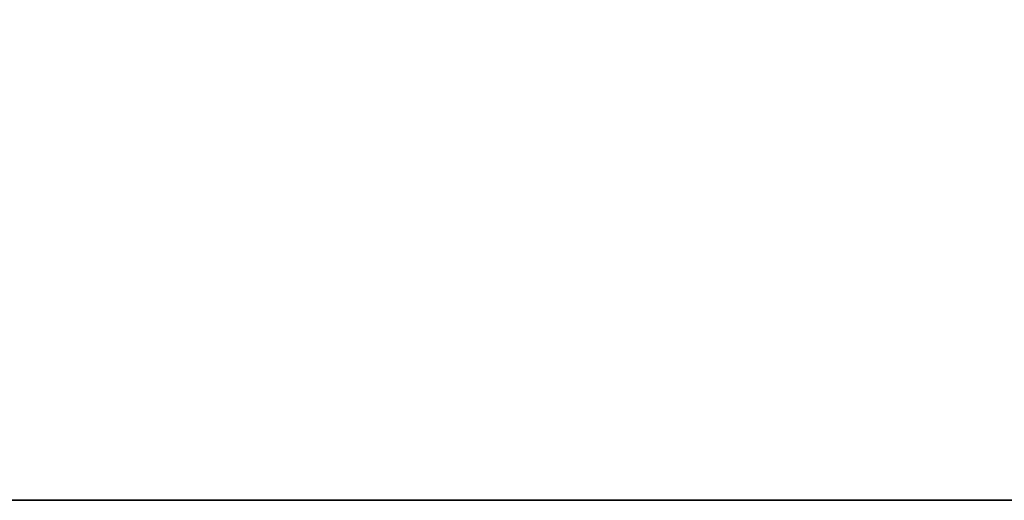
# Model space of a CAD drawing. Header units: inches. Extents: x -377 to 3073, y -401 to 2575.
# Tile 8 of 11: x 815 to 1165, y 2015 to 2186. Entities that reach past the tile are written whole.
import ezdxf

# ---------------------------------------------------------------- set-up
doc = ezdxf.new("R2010")
doc.units = ezdxf.units.IN
doc.layers.add('1', color=7, linetype='Continuous')

# ---------------------------------------------------------------- blocks, each defined once
blk = doc.blocks.new('UG_SURFACE_038')
at = {"layer": '1', "color": 11}
blk.add_3dface([(1044.830799, 2015.500069, -205.26126), (1044.830799, 2575.000048, -205.26126), (1044.830799, 2575.000048, 1194.738746), (1044.830799, 2015.500069, 1194.738746)], dxfattribs=at)
blk = doc.blocks.new('UG_SURFACE_042')
at = {"layer": '1', "color": 11}
blk.add_3dface([(-1053.320527, 2015.500069, 1194.738746), (-1053.320527, 2575.000048, 1194.738746), (-1053.320527, 2575.000048, -205.26126), (-1053.320527, 2015.500069, -205.26126)], dxfattribs=at)
blk = doc.blocks.new('SV105_P63_SERVICE_SPACE_GE_R02')
at = {"layer": '1', "color": 11}
for p, q in [((-1053.32, 2015.5, -205.26), (-1053.32, 2015.5, 1194.74)), ((1044.83, 2015.5, 1194.74), (1044.83, 2015.5, -205.26))]:
    blk.add_line(p, q, dxfattribs=at)
for name in ['UG_SURFACE_042', 'UG_SURFACE_038']:
    blk.add_blockref(name, (0, 0))

msp = doc.modelspace()

# ---------------------------------------------------------------- block references
at = {"layer": '1', "color": 172, "extrusion": (1, 0, 0), "rotation": 270}
msp.add_blockref('SV105_P63_SERVICE_SPACE_GE_R02', (-0.343427, 0.000284, 670.001539), dxfattribs=at)

doc.saveas('drawing.dxf')
